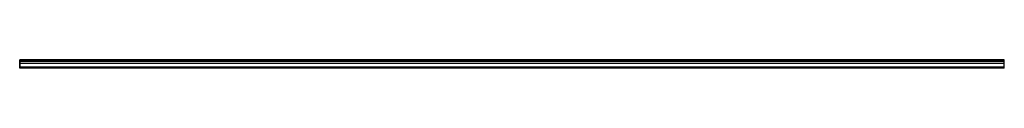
# Model space of a CAD drawing. Header units: millimetres. Extents: x 0 to 2000, y 0 to 16.
import ezdxf

# ---------------------------------------------------------------- set-up
doc = ezdxf.new("R2010")
doc.units = ezdxf.units.MM
doc.header["$LTSCALE"] = 10
doc.linetypes.add('ALLCAD_Strich', pattern=[0.2, 0.15, -0.05])
for name, color, linetype in [('BESCH_KONT_sich_schn_ansi_2d', 40, 'Continuous'), ('BESCH_KONT_sich_schn_grun_2d', 10, 'Continuous'), ('BESCH_KONT_sich_schn_seit_2d', 160, 'Continuous')]:
    doc.layers.add(name, color=color, linetype=linetype)

msp = doc.modelspace()

# ---------------------------------------------------------------- linework, layer by layer
at = {"layer": 'BESCH_KONT_sich_schn_ansi_2d', "linetype": 'ALLCAD_Strich'}
for p, q in [((2000, 0, -1.5), (0, 0, -1.5)), ((2000, 0, -19), (0, 0, -19)), ((2000, 0, -21.1), (0, 0, -21.1)), ((2000, 0, -21.8), (0, 0, -21.8)), ((2000, 0, -59.5), (0, 0, -59.5)), ((2000, 0, -62), (0, 0, -62)), ((2000, 0, -70.5), (0, 0, -70.5)), ((0, 0, -60), (0, 0, -60)), ((0, 0, -60), (0, 0, -60)), ((0, 0, -60), (0, 0, -60)), ((0, 0, -60), (0, 0, -60)), ((0, 0, -60), (0, 0, -60)), ((0, 0, -60), (0, 0, -60)), ((0, 0, -60), (0, 0, -60)), ((0, 0, -60), (0, 0, -60)), ((0, 0, -60), (0, 0, -60)), ((0, 0, -60), (0, 0, -60)), ((0, 0, -60), (0, 0, -60)), ((2000, 0, -60), (0, 0, -60)), ((2000, 0, -20), (0, 0, -20)), ((0, 0, -60), (0, 0, -60)), ((0, 0, -60), (0, 0, -60)), ((0, 0, -60), (0, 0, -60)), ((0, 0, -60), (0, 0, -60)), ((0, 0, -60), (0, 0, -60)), ((0, 0, -60), (0, 0, -60)), ((0, 0, -60), (0, 0, -60)), ((0, 0, -60), (0, 0, -60)), ((0, 0, -60), (0, 0, -60)), ((0, 0, -60), (0, 0, -60)), ((0, 0, -60), (0, 0, -60)), ((0, 0, -60), (0, 0, -60)), ((0, 0, -60), (0, 0, -60)), ((0, 0, -60), (0, 0, -60)), ((0, 0, -60), (0, 0, -60)), ((0, 0, -60), (0, 0, -60)), ((2000, 0, -72), (0, 0, -72)), ((0, 0, -72), (0, 0)), ((2000, 0), (0, 0)), ((2000, 0, -72), (2000, 0))]:
    msp.add_line(p, q, dxfattribs=at)
at = {"layer": 'BESCH_KONT_sich_schn_ansi_2d', "linetype": 'ALLCAD_Strich', "extrusion": (0, 1, 0)}
for radius, start, end in [(0.00116, 180, 270), (0.00116, 90, 180), (0.00116, 270, 360), (0.00116, 0, 90), (0.00116, 180, 270), (0.00116, 90, 180), (0.00116, 270, 360), (0.00116, 0, 90), (0.00093, 360, 90), (0.00093, 270, 0)]:
    msp.add_arc((0, -60), radius, start, end, dxfattribs=at)
at = {"layer": 'BESCH_KONT_sich_schn_ansi_2d', "linetype": 'ALLCAD_Strich', "extrusion": (0, -1, 0)}
for radius, start, end in [(0.00271, 180, 270), (0.00271, 90, 180), (0.00271, 360, 90), (0.00271, 270, 0), (0.00271, 180, 270), (0.00271, 90, 180), (0.00271, 360, 90), (0.00271, 270, 0), (0.00217, 180, 270), (0.00217, 90, 180)]:
    msp.add_arc((0, -60), radius, start, end, dxfattribs=at)
at = {"layer": 'BESCH_KONT_sich_schn_grun_2d', "linetype": 'ALLCAD_Strich'}
for p, q in [((0, 14.2, -72), (0, 16.3, -72)), ((2000, 16.3, -72), (0, 16.3, -72)), ((2000, 15.6, -72), (0, 15.6, -72)), ((2000, 15.5, -72), (0, 15.5, -72)), ((0, 9, -72), (0, 14.2, -72)), ((2000, 14.2, -72), (0, 14.2, -72)), ((2000, 13.8, -72), (0, 13.8, -72)), ((2000, 13, -72), (0, 13, -72)), ((0, 0, -72), (0, 9, -72)), ((2000, 9, -72), (0, 9, -72)), ((2000, 1.5, -72), (0, 1.5, -72)), ((0, 1.5, -72), (0, 1.5, -72)), ((0, 1.5, -72), (0, 1.5, -72)), ((0, 1.5, -72), (0, 1.5, -72)), ((0, 1.5, -72), (0, 1.5, -72)), ((0, 1.5, -72), (0, 1.5, -72)), ((0, 1.5, -72), (0, 1.5, -72)), ((0, 1.5, -72), (0, 1.5, -72)), ((0, 1.5, -72), (0, 1.5, -72)), ((0, 1.5, -72), (0, 1.5, -72)), ((0, 1.5, -72), (0, 1.5, -72)), ((0, 1.5, -72), (0, 1.5, -72)), ((0, 1.5, -72), (0, 1.5, -72)), ((0, 1.5, -72), (0, 1.5, -72)), ((0, 1.5, -72), (0, 1.5, -72)), ((0, 1.5, -72), (0, 1.5, -72)), ((0, 1.5, -72), (0, 1.5, -72)), ((0, 1.5, -72), (0, 1.5, -72)), ((0, 1.5, -72), (0, 1.5, -72)), ((0, 1.5, -72), (0, 1.5, -72)), ((0, 1.5, -72), (0, 1.5, -72)), ((0, 1.5, -72), (0, 1.5, -72)), ((0, 1.5, -72), (0, 1.5, -72)), ((0, 1.5, -72), (0, 1.5, -72)), ((0, 1.5, -72), (0, 1.5, -72)), ((0, 1.5, -72), (0, 1.5, -72)), ((0, 1.5, -72), (0, 1.5, -72)), ((0, 1.5, -72), (0, 1.5, -72)), ((0, 1.5, -72), (0, 1.5, -72)), ((0, 1.5, -72), (0, 1.5, -72)), ((0, 1.5, -72), (0, 1.5, -72)), ((2000, 0, -72), (0, 0, -72)), ((2000, 14.2, -72), (2000, 16.3, -72)), ((2000, 9, -72), (2000, 14.2, -72)), ((2000, 0, -72), (2000, 9, -72))]:
    msp.add_line(p, q, dxfattribs=at)
at = {"layer": 'BESCH_KONT_sich_schn_seit_2d', "linetype": 'ALLCAD_Strich'}
for p, q in [((0, 14.2, -19), (0, 16.3, -21.1)), ((0, 16.3, -21.1), (0, 15.6, -21.8)), ((0, 15.6, -21.8), (0, 13.8, -20)), ((0, 13, -60), (0, 15.5, -59.5)), ((0, 15.5, -59.5), (0, 15.5, -62)), ((0, 15.5, -62), (0, 1.5, -62)), ((0, 1.5, -19), (0, 14.2, -19)), ((0, 13.8, -20), (0, 1.5, -20)), ((0, 1.5, -60), (0, 13, -60)), ((0, 0), (0, 9)), ((0, 9), (0, 9, -1.5)), ((0, 9, -1.5), (0, 1.5, -1.5)), ((0, 1.5, -70.5), (0, 9, -70.5)), ((0, 9, -70.5), (0, 9, -72)), ((0, 9, -72), (0, 0, -72)), ((0, 1.5, -60), (0, 1.5, -60)), ((0, 1.5, -60), (0, 1.5, -60)), ((0, 1.5, -60), (0, 1.5, -60)), ((0, 1.5, -60), (0, 1.5, -60)), ((0, 1.5, -60), (0, 1.5, -60)), ((0, 1.5, -60), (0, 1.5, -60)), ((0, 1.5, -60), (0, 1.5, -60)), ((0, 1.5, -60), (0, 1.5, -60)), ((0, 1.5, -60), (0, 1.5, -60)), ((0, 1.5, -60), (0, 1.5, -60)), ((0, 1.5, -60), (0, 1.5, -60)), ((0, 1.5, -60), (0, 1.5, -60)), ((0, 1.5, -1.5), (0, 1.5, -19)), ((0, 1.5, -62), (0, 1.5, -70.5)), ((0, 1.5, -60), (0, 1.5, -60)), ((0, 1.5, -60), (0, 1.5, -60)), ((0, 1.5, -60), (0, 1.5, -60)), ((0, 1.5, -60), (0, 1.5, -60)), ((0, 1.5, -60), (0, 1.5, -60)), ((0, 1.5, -60), (0, 1.5, -60)), ((0, 1.5, -60), (0, 1.5, -60)), ((0, 1.5, -20), (0, 1.5, -60)), ((0, 0, -72), (0, 0))]:
    msp.add_line(p, q, dxfattribs=at)

doc.saveas('drawing.dxf')
